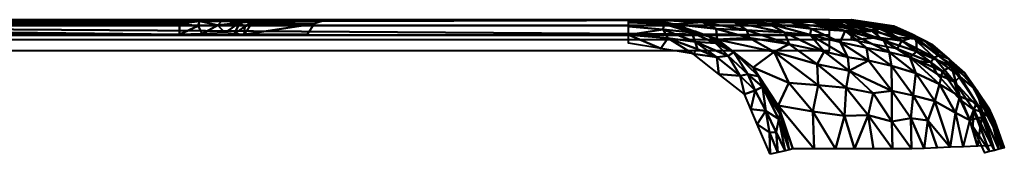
# Model space of a CAD drawing. Header units: millimetres. Extents: x -200 to 197, y -707 to 41.
# Tile 2 of 2: x 44 to 191, y -20 to 0. Entities that reach past the tile are written whole.
import ezdxf

# ---------------------------------------------------------------- set-up
doc = ezdxf.new("R2010")
doc.units = ezdxf.units.MM
doc.layers.add('G-IMPT', color=8, linetype='Continuous', lineweight=30)
doc.layers.add('P-SANR-FIXT', color=6, linetype='Continuous', lineweight=30)

# ---------------------------------------------------------------- blocks, each defined once
blk = doc.blocks.new('CL26985-6DAWDSTDG - CL26985-6DAWDSTDG_ipt-126039-View 1')
at = {"layer": 'G-IMPT', "lineweight": 40}
mesh = blk.add_polyface(dxfattribs=at)
corners = [(190.68, 353.15, 19.13), (188.37, 353.14, 13.18), (184.74, 353.12, 7.95), (179.94, 353.11, 3.75), (174.22, 353.09, 0.98), (167.92, 353.06, 0), (167.57, 360.76, 0.16), (167.21, 368.45, 0.33), (177.15, 362.2, 2.49), (185.4, 356.49, 8.93), (190.66, 353.5, 19.13), (190.67, 353.32, 19.13), (188.03, 354.99, 14.03), (176.88, 357.15, 2.17), (181.28, 359.34, 5.71), (171.9, 365.5, 1.35), (172.78, 360.32, 0.8)]
mesh.append_faces([[corners[k] for k in face] for face in [(8, 16, 15), (6, 16, 5), (9, 2, 14), (1, 12, 0)]], dxfattribs={"vtx0": -1, "vtx1": -1})
mesh.append_faces([[corners[k] for k in face] for face in [(4, 16, 13), (13, 16, 8), (13, 14, 3), (15, 16, 6)]], dxfattribs={"vtx0": -1, "vtx1": -1, "vtx2": -1})
mesh.append_faces([[corners[k] for k in face] for face in [(1, 9, 12), (13, 8, 14)]], dxfattribs={"vtx0": -1, "vtx2": -1})
mesh.append_faces([[corners[k] for k in face] for face in [(3, 4, 13), (11, 0, 12), (1, 2, 9), (2, 3, 14), (4, 5, 16)]], dxfattribs={"vtx1": -1, "vtx2": -1})
mesh.append_faces([[corners[k] for k in face] for face in [(6, 7, 15), (12, 10, 11)]], dxfattribs={"vtx2": -1})
mesh = blk.add_polyface(dxfattribs=at)
corners = [(-167.92, 353.06, 0), (167.92, 353.06, 0), (167.92, 350.9, 0.86), (167.92, 350, 3), (-167.92, 350, 3), (-167.92, 350.9, 0.86)]
mesh.append_faces([[corners[k] for k in face] for face in [(1, 5, 0)]], dxfattribs={"vtx0": -1})
mesh.append_faces([[corners[k] for k in face] for face in [(5, 1, 2)]], dxfattribs={"vtx0": -1, "vtx2": -1})
mesh.append_faces([[corners[k] for k in face] for face in [(2, 3, 4, 5)]], dxfattribs={"vtx3": -1})
mesh = blk.add_polyface(dxfattribs=at)
corners = [(167.92, 353.06, 0), (174.21, 353.09, 0.97), (179.95, 353.11, 3.75), (184.74, 353.12, 7.95), (188.37, 353.14, 13.18), (190.68, 353.15, 19.13), (189.88, 350.93, 19.33), (187.78, 350, 19.87), (184.15, 350, 12.02), (180.63, 350, 8.06), (174.73, 350, 4.35), (167.92, 350, 3), (167.92, 350.9, 0.85), (184.1, 350.89, 8.52), (177.06, 351.33, 2.66), (186.61, 351.96, 10.63), (167.92, 351.56, 0.59), (172.47, 351.19, 1.13), (175.41, 350.33, 3.15), (167.92, 352.31, 0.3), (174.25, 352.1, 1.13), (183.27, 350.18, 9.25), (189.21, 350.63, 19.5), (187.4, 350.66, 13.75), (182.43, 352.04, 5.86), (190.28, 352.04, 19.23), (167.92, 350.45, 1.93), (180.22, 350.47, 5.64), (171.48, 350.51, 1.66), (171.98, 350.1, 2.68), (185.96, 350, 15.95), (186.1, 350.14, 13.4), (188.49, 350.32, 19.69), (178.63, 352.19, 3.06), (177.68, 350, 6.21), (179.73, 350.1, 6.34), (181.05, 351.17, 5.32), (188.75, 351.49, 14.88), (189.27, 352.37, 15.2), (171.33, 350, 3.68)]
mesh.append_faces([[corners[k] for k in face] for face in [(1, 19, 0)]], dxfattribs={"vtx0": -1})
mesh.append_faces([[corners[k] for k in face] for face in [(34, 35, 9), (19, 20, 16), (3, 24, 2), (32, 31, 22), (22, 23, 6), (6, 37, 25), (5, 38, 4)]], dxfattribs={"vtx0": -1, "vtx1": -1})
mesh.append_faces([[corners[k] for k in face] for face in [(36, 13, 27), (15, 24, 3), (20, 14, 17), (18, 17, 14), (21, 27, 13), (21, 23, 31), (17, 18, 28), (26, 28, 29), (23, 37, 6), (33, 24, 36), (19, 1, 20), (35, 18, 27), (21, 13, 23), (20, 17, 16), (13, 36, 24), (21, 9, 35), (15, 37, 23), (15, 23, 13), (13, 24, 15), (33, 14, 20), (25, 37, 38), (12, 17, 28), (14, 27, 18), (29, 28, 18), (18, 10, 29), (21, 31, 8), (31, 23, 22), (31, 32, 30), (1, 33, 20), (2, 24, 33), (18, 35, 10), (21, 35, 27), (27, 14, 36), (33, 36, 14), (38, 15, 4), (15, 38, 37)]], dxfattribs={"vtx0": -1, "vtx1": -1, "vtx2": -1})
mesh.append_faces([[corners[k] for k in face] for face in [(38, 5, 25), (33, 1, 2), (31, 30, 8), (29, 11, 26), (35, 34, 10)]], dxfattribs={"vtx0": -1, "vtx2": -1})
mesh.append_faces([[corners[k] for k in face] for face in [(29, 10, 39, 11)]], dxfattribs={"vtx0": -1, "vtx3": -1})
mesh.append_faces([[corners[k] for k in face] for face in [(12, 16, 17), (8, 9, 21), (3, 4, 15), (26, 12, 28)]], dxfattribs={"vtx1": -1, "vtx2": -1})
mesh.append_faces([[corners[k] for k in face] for face in [(32, 7, 30)]], dxfattribs={"vtx2": -1})
mesh = blk.add_polyface(dxfattribs=at)
corners = [(-164.64, 350, 4.62), (164.64, 350, 4.62), (164.64, 348.67, 2.31), (164.62, 347.33), (-164.62, 347.33, 0), (-164.64, 348.67, 2.31)]
mesh.append_faces([[corners[k] for k in face] for face in [(5, 2, 4)]], dxfattribs={"vtx0": -1, "vtx1": -1})
mesh.append_faces([[corners[k] for k in face] for face in [(3, 4, 2)]], dxfattribs={"vtx1": -1})
mesh.append_faces([[corners[k] for k in face] for face in [(5, 0, 1, 2)]], dxfattribs={"vtx3": -1})
mesh = blk.add_polyface(dxfattribs=at)
corners = [(134.68, 3.5), (89.64, 3.5), (80.26, 200.34), (76.62, 209.08), (67.72, 212.3), (-67.72, 212.3), (-76.62, 209.08), (-80.26, 200.34), (-89.64, 3.5), (-134.68, 3.5), (-142.48, 72.1), (-149.33, 140.79), (-155.28, 209.57), (-160.36, 278.42), (-164.62, 347.33), (164.62, 347.33), (160.36, 278.42), (155.28, 209.57), (149.33, 140.79), (142.48, 72.1)]
mesh.append_faces([[corners[k] for k in face] for face in [(1, 19, 0), (10, 8, 9)]], dxfattribs={"vtx0": -1})
mesh.append_faces([[corners[k] for k in face] for face in [(2, 18, 19, 1), (4, 15, 16, 3), (3, 16, 17), (15, 4, 5, 14), (7, 11, 12)]], dxfattribs={"vtx0": -1, "vtx2": -1})
mesh.append_faces([[corners[k] for k in face] for face in [(17, 18, 2, 3), (7, 8, 10, 11), (5, 6, 13, 14), (12, 13, 6, 7)]], dxfattribs={"vtx1": -1, "vtx3": -1})
mesh = blk.add_polyface(dxfattribs=at)
corners = [(159.15, 3.09, 19.29), (156.95, 3.12, 12.83), (153.22, 3.19, 7.13), (147.89, 3.3, 2.94), (141.48, 3.42, 0.65), (134.68, 3.5), (142.48, 72.1, 0), (149.33, 140.79, 0), (155.28, 209.57, 0), (160.36, 278.42, 0), (164.62, 347.33, 0), (171.29, 347.33, 0.64), (177.56, 347.34, 2.87), (182.82, 347.34, 6.93), (186.53, 347.35, 12.39), (188.85, 347.35, 18.77), (176.83, 174.98, 19.28), (163.8, 124.74, 4.76), (173.5, 237.58, 4.85), (165.51, 64.87, 19.29), (184.53, 285.41, 18.96), (162.92, 70.73, 9.77), (152.31, 69.42, 1.57), (181.03, 282.86, 9.63), (170.81, 282.81, 1.61), (161.89, 174.35, 1.38), (156.35, 51.95, 4.79), (177.62, 299.31, 4.76), (177.09, 214.19, 11.32), (171.12, 146.26, 10.97), (138.19, 34.34, 0), (145.69, 52.75, 0.38), (150.51, 96.72, 0.41), (157.9, 115.06, 1.92), (155.53, 138.91, 0.57), (152.31, 175.18, 0), (158.88, 191.94, 0.35), (166.97, 227.56, 1.64), (162.01, 232.29, 0.33), (147.71, 33.37, 1.36), (162.7, 316.33, 0), (166.79, 296.86, 0.38), (171.82, 316.76, 1.23), (174.8, 306.37, 2.68), (170.42, 180.75, 6.11), (158.6, 88.36, 3.64), (162.8, 93.41, 6.64), (167.08, 108.71, 10.19), (171.17, 119.92, 19.29), (166.87, 85.96, 14.34), (162.13, 44.41, 13.7), (170.4, 121.85, 14.23), (173.9, 155.52, 15.17), (180.68, 230.19, 19.12), (176.75, 190.66, 14.68), (173.93, 180.47, 10.62), (158.54, 33.27, 9.41), (167.56, 132.82, 7.63), (167.36, 152.03, 5.61), (166.21, 173.74, 3.35), (170.12, 204.98, 4.21), (173.85, 213.37, 6.89), (177.49, 249.03, 7.99), (180.34, 251.41, 12.17), (183.42, 284.39, 13.92), (186.69, 316.38, 18.87), (184.07, 313.52, 11.45), (181.48, 312.87, 7.68), (182.61, 257.8, 19.04), (161.73, 147.06, 2.25), (176.59, 268.44, 5.6), (172.74, 262.48, 3.13), (157.82, 244, 0), (179.29, 220.69, 15.04), (152.63, 47.79, 2.72), (165.92, 264.09, 0.61), (187.32, 347.35, 14.56), (168.71, 255.18, 1.54), (185.54, 311.1, 14.98), (174, 147.45, 19.28), (178.75, 202.59, 19.2), (145.91, 106.44, 0), (168.34, 92.4, 19.29), (162.33, 33.98, 19.29)]
mesh.append_faces([[corners[k] for k in face] for face in [(6, 31, 30), (2, 56, 1), (14, 66, 13), (48, 51, 79), (7, 34, 81)]], dxfattribs={"vtx0": -1, "vtx1": -1})
mesh.append_faces([[corners[k] for k in face] for face in [(39, 22, 74), (11, 42, 41), (55, 54, 52), (50, 83, 1), (82, 49, 51), (32, 31, 6), (31, 39, 4), (50, 21, 49), (14, 78, 66), (31, 22, 39), (30, 31, 4), (56, 50, 1), (2, 26, 56), (66, 23, 67), (62, 23, 63), (69, 59, 58), (66, 67, 13), (61, 60, 18), (37, 36, 38), (70, 62, 18), (63, 23, 64), (61, 18, 62), (22, 32, 33), (34, 33, 32), (36, 37, 25), (17, 45, 33), (17, 46, 45), (42, 12, 43), (18, 71, 70), (57, 17, 58), (28, 73, 54), (47, 46, 57), (21, 47, 49), (22, 31, 32), (45, 74, 22), (32, 81, 34), (69, 58, 17), (33, 34, 69), (36, 34, 35), (25, 34, 36), (25, 37, 59), (36, 8, 38), (18, 37, 71), (75, 41, 24), (24, 77, 75), (38, 72, 75), (26, 3, 74), (11, 41, 40), (42, 24, 41), (24, 42, 43), (24, 43, 71), (27, 43, 12), (55, 52, 29), (60, 59, 37), (33, 45, 22), (21, 26, 46), (45, 46, 26), (21, 46, 47), (29, 51, 47), (29, 47, 57), (50, 56, 21), (52, 51, 29), (50, 49, 19), (47, 51, 49), (52, 79, 51), (54, 16, 52), (25, 69, 34), (55, 28, 54), (28, 55, 61), (44, 55, 57), (21, 56, 26), (55, 29, 57), (17, 57, 46), (58, 44, 57), (44, 58, 59), (60, 44, 59), (69, 25, 59), (44, 60, 61), (18, 60, 37), (44, 61, 55), (62, 63, 28), (61, 62, 28), (70, 67, 23), (28, 63, 73), (64, 68, 63), (64, 23, 66), (67, 27, 13), (27, 67, 70), (68, 73, 63), (33, 69, 17), (62, 70, 23), (71, 43, 27), (70, 71, 27), (77, 24, 71), (80, 54, 73), (39, 74, 3), (26, 74, 45), (41, 75, 9), (37, 38, 77), (64, 66, 78), (75, 77, 38), (37, 77, 71), (64, 78, 20), (65, 78, 76)]], dxfattribs={"vtx0": -1, "vtx1": -1, "vtx2": -1})
mesh.append_faces([[corners[k] for k in face] for face in [(26, 2, 3), (36, 35, 8), (39, 3, 4), (75, 72, 9), (42, 11, 12), (51, 48, 82), (73, 53, 80), (78, 65, 20), (78, 14, 76), (64, 20, 68), (38, 8, 72), (52, 16, 79), (32, 6, 81), (50, 19, 83)]], dxfattribs={"vtx0": -1, "vtx2": -1})
mesh.append_faces([[corners[k] for k in face] for face in [(0, 1, 83)]], dxfattribs={"vtx1": -1})
mesh.append_faces([[corners[k] for k in face] for face in [(12, 13, 27), (7, 35, 34), (9, 40, 41), (82, 19, 49), (80, 16, 54), (68, 53, 73)]], dxfattribs={"vtx1": -1, "vtx2": -1})
mesh.append_faces([[corners[k] for k in face] for face in [(40, 10, 11), (4, 5, 30), (76, 15, 65)]], dxfattribs={"vtx2": -1})
mesh = blk.add_polyface(dxfattribs=at)
corners = [(67.72, 209.4, 2.22), (-67.72, 209.4, 2.22), (-67.72, 210.48, 0.62), (-67.72, 212.3), (67.72, 212.3), (67.72, 210.48, 0.62)]
mesh.append_faces([[corners[k] for k in face] for face in [(2, 0, 1)]], dxfattribs={"vtx0": -1})
mesh.append_faces([[corners[k] for k in face] for face in [(3, 5, 2), (0, 2, 5)]], dxfattribs={"vtx0": -1, "vtx1": -1})
mesh.append_faces([[corners[k] for k in face] for face in [(4, 5, 3)]], dxfattribs={"vtx1": -1})
mesh = blk.add_polyface(dxfattribs=at)
corners = [(77.37, 200.2, 2.22), (74.49, 206.84, 1.96), (67.72, 209.4, 2.22), (67.72, 210.48, 0.62), (67.72, 212.3), (76.62, 209.08, 0.01), (80.26, 200.34), (78.44, 200.26, 0.62), (75.93, 203.52, 2.09), (76.67, 206.13, 0.47), (71.1, 208.12, 2.09), (73.43, 208.6, 0.83), (72.17, 210.69, 0.01), (74.08, 209.62, 0.13), (67.72, 211.62, 0.23), (70.73, 210.77, 0.23), (70.5, 209.81, 0.9), (78.44, 204.71, 0.01), (77.49, 203.15, 1), (78.44, 203.47, 0.27)]
mesh.append_faces([[corners[k] for k in face] for face in [(7, 19, 6), (10, 11, 1), (5, 13, 12), (2, 16, 10), (0, 18, 7), (6, 19, 17)]], dxfattribs={"vtx0": -1, "vtx1": -1})
mesh.append_faces([[corners[k] for k in face] for face in [(9, 13, 5), (1, 11, 9), (8, 9, 18), (7, 18, 19), (3, 15, 16), (9, 11, 13), (15, 12, 13), (11, 16, 15), (12, 15, 14), (11, 15, 13), (11, 10, 16), (19, 18, 9), (9, 17, 19)]], dxfattribs={"vtx0": -1, "vtx1": -1, "vtx2": -1})
mesh.append_faces([[corners[k] for k in face] for face in [(9, 8, 1), (9, 5, 17)]], dxfattribs={"vtx0": -1, "vtx2": -1})
mesh.append_faces([[corners[k] for k in face] for face in [(4, 12, 14)]], dxfattribs={"vtx1": -1})
mesh.append_faces([[corners[k] for k in face] for face in [(2, 3, 16), (0, 8, 18), (3, 14, 15)]], dxfattribs={"vtx1": -1, "vtx2": -1})
mesh = blk.add_polyface(dxfattribs=at)
corners = [(80.26, 200.34), (89.64, 3.5), (87.81, 3.41, 0.62), (86.74, 3.35, 2.22), (77.37, 200.2, 2.22), (78.44, 200.26, 0.62)]
mesh.append_faces([[corners[k] for k in face] for face in [(1, 5, 0)]], dxfattribs={"vtx0": -1})
mesh.append_faces([[corners[k] for k in face] for face in [(5, 1, 2), (2, 4, 5)]], dxfattribs={"vtx0": -1, "vtx2": -1})
mesh.append_faces([[corners[k] for k in face] for face in [(2, 3, 4)]], dxfattribs={"vtx2": -1})
mesh = blk.add_polyface(dxfattribs=at)
corners = [(155.77, 0, 20.09), (151.96, 0, 11.12), (144.3, 0, 5.11), (134.68, 0, 3.5), (134.68, 1.03, 1.03), (134.68, 3.5, 0), (141.46, 3.41, 0.65), (147.85, 3.3, 2.92), (153.25, 3.19, 7.16), (156.96, 3.12, 12.85), (159.15, 3.09, 19.29), (158.03, 0.89, 19.56), (149.5, 0.85, 5.38), (154.63, 1.44, 10.01), (144.11, 1.65, 1.89), (134.68, 2.44, 0.44), (138.9, 3.45, 0.4), (139.9, 2.2, 0.62), (139.83, 0.93, 1.49), (144.6, 0.49, 3.32), (139.49, 0, 4.31), (134.68, 0.51, 2.26), (148.13, 0, 8.12), (151.29, 0.22, 8.36), (155.11, 0.33, 13.61), (147.8, 0.19, 5.6), (158.62, 2.05, 19.42), (157.08, 1.4, 14.86), (157.79, 3.11, 15.28), (157.27, 2.26, 14.08), (150.34, 2.11, 4.85), (140.54, 0.22, 2.77), (155.11, 3.15, 10.01), (154.1, 2.3, 8.5), (144.66, 3.36, 1.78), (152.45, 0.81, 8.15), (153.55, 0.4, 10.56), (156.9, 0.44, 19.83), (153.86, 0, 15.61), (156.69, 0.49, 16.78), (155.69, 0.1, 16.83), (152.91, 0, 13.36), (144.93, 0.12, 4.4), (147.61, 1.47, 3.51), (146.64, 2.37, 2.51)]
mesh.append_faces([[corners[k] for k in face] for face in [(22, 23, 1), (8, 30, 7), (9, 29, 32), (20, 31, 2), (2, 25, 22), (0, 40, 37)]], dxfattribs={"vtx0": -1, "vtx1": -1})
mesh.append_faces([[corners[k] for k in face] for face in [(21, 18, 31), (18, 4, 17), (14, 19, 18), (17, 34, 14), (24, 41, 36), (29, 26, 27), (35, 30, 33), (25, 12, 23), (14, 43, 19), (17, 14, 18), (15, 16, 17), (22, 25, 23), (12, 35, 23), (18, 19, 31), (19, 25, 42), (23, 35, 36), (24, 39, 40), (11, 39, 27), (12, 25, 19), (27, 24, 13), (26, 29, 28), (13, 29, 27), (8, 33, 30), (43, 30, 12), (31, 19, 42), (21, 31, 20), (29, 13, 33), (29, 33, 32), (33, 13, 35), (30, 43, 44), (30, 35, 12), (36, 13, 24), (13, 36, 35), (40, 39, 37), (27, 39, 24), (40, 38, 24), (1, 23, 36), (25, 2, 42), (31, 42, 2), (19, 43, 12), (44, 43, 14), (34, 44, 14), (30, 44, 7)]], dxfattribs={"vtx0": -1, "vtx1": -1, "vtx2": -1})
mesh.append_faces([[corners[k] for k in face] for face in [(27, 26, 11), (44, 34, 7), (33, 8, 32), (24, 38, 41), (39, 11, 37)]], dxfattribs={"vtx0": -1, "vtx2": -1})
mesh.append_faces([[corners[k] for k in face] for face in [(4, 15, 17), (0, 38, 40), (6, 34, 17), (16, 6, 17), (21, 4, 18), (9, 28, 29), (41, 1, 36)]], dxfattribs={"vtx1": -1, "vtx2": -1})
mesh.append_faces([[corners[k] for k in face] for face in [(15, 5, 16), (20, 3, 21), (28, 10, 26)]], dxfattribs={"vtx2": -1})
blk = doc.blocks.new('CL26985-6DAWDSTDG - Winplus ll Dual Top 3_4_5L Slow SC W WT-126040-View 1')
at = {"extrusion": (0, -1, 0)}
blk.add_blockref('CL26985-6DAWDSTDG - CL26985-6DAWDSTDG_ipt-126039-View 1', (0, 0), dxfattribs=at)

msp = doc.modelspace()

# ---------------------------------------------------------------- block references
at = {"layer": 'P-SANR-FIXT', "lineweight": 40}
msp.add_blockref('CL26985-6DAWDSTDG - Winplus ll Dual Top 3_4_5L Slow SC W WT-126040-View 1', (0, 0, 387.33), dxfattribs=at)

doc.saveas('drawing.dxf')
